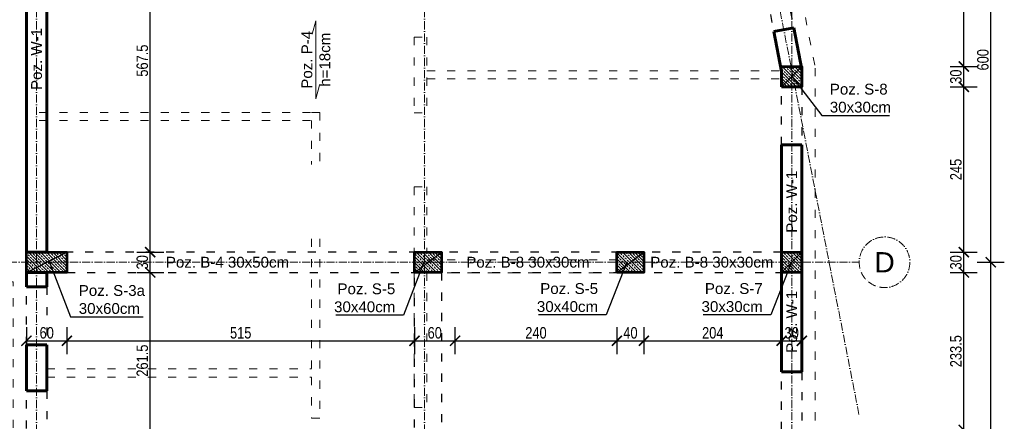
# Model space of a CAD drawing. Header units: inches. Extents: x 201967 to 338763, y -32705 to 30884.
# Tile 136 of 236: x 320946 to 322406, y 3855 to 4450. Entities that reach past the tile are written whole.
import ezdxf
from ezdxf.enums import TextEntityAlignment as Align

# ---------------------------------------------------------------- set-up
doc = ezdxf.new("R2010")
doc.units = ezdxf.units.IN
doc.header["$MEASUREMENT"] = 0
doc.linetypes.add('ACAD_ISO03W100', pattern=[30, 12, -18])
doc.linetypes.add('ACAD_ISO10W100', pattern=[18, 12, -3, 0, -3])
for name, color, linetype, lineweight in [('!!!WIDOKOWA CIENKA 0.15', 8, 'Continuous', 15), ('01 a1 KONSTRUKCJA żelebet', 200, 'Continuous', 53), ('01 b KONSTRUKCJA belki', 92, 'ACAD_ISO03W100', 30), ('01h1 KONSTRUKCJA pozycje stropy', 253, 'Continuous', 13), ('01h2 KONSTRUKCJA pozycje belki', 254, 'Continuous', 13), ('01h3 KONSTRUKCJA pozycje słupy', 252, 'Continuous', 13), ('02 b ściany dziłowe cienkie', 6, 'ACAD_ISO03W100', 13), ('11 OSIE ściany', 2, 'ACAD_ISO10W100', 5), ('90 WYMIAR', 155, 'Continuous', 9), ('_proj_SCHODY', 2, 'Continuous', 9), ('MURY konstrukcyjne', 70, 'Continuous', 60)]:
    doc.layers.add(name, color=color, linetype=linetype, lineweight=lineweight)
doc.styles.add('100 arial', font='arial.ttf', dxfattribs={"width": 0.8, "height": 17})
doc.styles.add('arialcce', font='arial.ttf')
doc.styles.add('OPIS', font='arial.ttf')
doc.styles.add('RomanS', font='romans.shx')
doc.dimstyles.new('100', dxfattribs={"dimscale": 10, "dimtxt": 17, "dimasz": 1.5, "dimexe": 2, "dimexo": 2, "dimgap": 0.3, "dimtad": 1, "dimdec": 1, "dimrnd": 0.5, "dimdsep": 46, "dimtxsty": '100 arial', "dimblk": 'ARCHTICK', "dimcen": 10, "dimclrd": 256, "dimclre": 256, "dimclrt": 256, "dimadec": 0, "dimazin": 0, "dimtfac": 1, "dimtdec": 1, "dimtix": 1, "dimtmove": 1, "dimatfit": 3, "dimfxl": 2, "dimfxlon": 1, "dimtolj": 1, "dimarcsym": 0})
doc.dimstyles.new('DIM100txt12', dxfattribs={"dimtxt": 12, "dimasz": 1.05, "dimexe": 0, "dimexo": 8, "dimgap": 4, "dimtad": 1, "dimdec": 7, "dimrnd": 0.5, "dimdsep": 46, "dimtxsty": 'RomanS', "dimblk1": 'DIM', "dimblk2": 'DIM', "dimsah": 1, "dimcen": 0.09, "dimse1": 1, "dimse2": 1, "dimclrt": 256, "dimadec": 1, "dimazin": 0, "dimtfac": 1, "dimtdec": 7, "dimtix": 1, "dimtofl": 0, "dimtmove": 2, "dimatfit": 3, "dimfxl": 1, "dimtolj": 1, "dimtzin": 0, "dimarcsym": 0})
pattern_1 = [(45, (0, -25), (-4.490128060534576, 4.490128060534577), []), (45, (4.490130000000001, -25), (-4.490128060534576, 4.490128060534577), [3.175, -1.5875])]

# ---------------------------------------------------------------- blocks, each defined once
blk = doc.blocks.new('1 osie 2 część BPPZ')
at = {"layer": '11 OSIE ściany'}
for p, q in [((0, -2740), (0, 100)), ((575, -2740), (575, 100)), ((803.0808856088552, 100), (1219, -2027.504016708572)), ((1119, -2740), (1119, 100)), ((-95.33901275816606, -1800), (1219, -1800))]:
    blk.add_line(p, q, dxfattribs=at)
blk.add_circle((1256.5, -1800), 37.5, dxfattribs=at)
at = {"layer": '11 OSIE ściany', "style": 'arialcce'}
blk.add_text('D', height=30, dxfattribs=at).set_placement((1256.5, -1800), align=Align.MIDDLE_CENTER)
blk = doc.blocks.new('*U1122')
at = {"lineweight": 5, "ltscale": 0.25}
h = blk.add_hatch(dxfattribs=at)
h.set_pattern_fill('ANSI33', color=5, style=0)
h.set_pattern_definition(pattern_1)
h.paths.add_polyline_path([(0, 0), (-7.105427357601e-16, -30), (40, -30), (40, 0)])
blk.add_lwpolyline([(0, 0), (-7.105427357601e-16, -30), (40, -30), (40, 0)], close=True)
at = {"layer": 'Defpoints'}
blk.add_line((0, 0), (40, -30), dxfattribs=at)
blk = doc.blocks.new('*U1148')
at = {"lineweight": 5, "ltscale": 0.25}
h = blk.add_hatch(dxfattribs=at)
h.set_pattern_fill('ANSI33', color=5, style=0)
h.set_pattern_definition(pattern_1)
h.paths.add_polyline_path([(0, 0), (-7.105427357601e-16, -30), (60, -30), (60, 0)])
blk.add_lwpolyline([(0, 0), (-7.105427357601e-16, -30), (60, -30), (60, 0)], close=True)
at = {"layer": 'Defpoints'}
blk.add_line((0, 0), (60, -30), dxfattribs=at)
blk = doc.blocks.new('*U1121')
at = {"lineweight": 5, "ltscale": 0.25}
h = blk.add_hatch(dxfattribs=at)
h.set_pattern_fill('ANSI33', color=5, style=0)
h.set_pattern_definition(pattern_1)
h.paths.add_polyline_path([(0, 0), (-7.105427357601e-16, -30), (30, -30), (30, 0)])
blk.add_lwpolyline([(0, 0), (-7.105427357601e-16, -30), (30, -30), (30, 0)], close=True)
at = {"layer": 'Defpoints'}
blk.add_line((0, 0), (30, -30), dxfattribs=at)
blk = doc.blocks.new('1 słupy parter rozbudowa 2 częśc')
at = {"layer": '01 b KONSTRUKCJA belki'}
for points in [[(44.99999999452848, -1815.003734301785), (1104, -1815.003734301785), (1104, -1785.003734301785), (44.99999999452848, -1785.003734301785)], [(600, -2615), (560, -2615), (560, -1815.003734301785), (600, -1815.003734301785)]]:
    blk.add_lwpolyline(points, close=True, dxfattribs=at)
at = {"layer": '01 a1 KONSTRUKCJA żelebet', "xscale": -1, "rotation": 180}
for name, p in [('*U1121', (1104, -1540)), ('*U1148', (-15.00000000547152, -1815.003734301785)), ('*U1122', (560, -1815.003734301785)), ('*U1122', (860, -1815.003734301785)), ('*U1121', (1104, -1815))]:
    blk.add_blockref(name, p, dxfattribs=at)
blk = doc.blocks.new('DIM')
for p, q in [((7.275957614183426e-12, -13.00000000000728), (7.275957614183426e-12, 12.99999999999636)), ((8.000000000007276, -7.275957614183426e-12), (-7.999999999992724, -7.275957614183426e-12))]:
    blk.add_line(p, q)
at = {"const_width": 1.714285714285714}
blk.add_lwpolyline([(5.714285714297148, 5.714285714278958), (-5.71428571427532, -5.71428571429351)], dxfattribs=at)
blk = doc.blocks.new('_ARCHTICK')
at = {"color": 0, "linetype": 'ByBlock', "const_width": 0.15}
blk.add_lwpolyline([(-0.5, -0.5), (0.5, 0.5)], dxfattribs=at)
blk = doc.blocks.new('*D1733')
at = {"layer": '90 WYMIAR', "lineweight": -2, "transparency": 16777216}
for p, q in [((322365.5205435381, 4090.869279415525), (322405.5205435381, 4090.869279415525)), ((322385.5205435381, 3250.869279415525), (322385.5205435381, 4090.869279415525)), ((322365.5205435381, 3250.869279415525), (322405.5205435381, 3250.869279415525))]:
    blk.add_line(p, q, dxfattribs=at)
at = {"layer": 'Defpoints', "color": 0, "transparency": 16777216}
for p in [(322190.5205435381, 4090.869279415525), (322385.5205435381, 4090.869279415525), (322190.5205435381, 3250.869279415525)]:
    blk.add_point(p, dxfattribs=at)
at = {"layer": '90 WYMIAR', "lineweight": -2, "transparency": 16777216, "xscale": 15, "yscale": 15, "zscale": 15}
for p, rotation in [((322385.5205435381, 4090.869279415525), 90), ((322385.5205435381, 3250.869279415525), 270)]:
    blk.add_blockref('_ARCHTICK', p, dxfattribs=dict(at, rotation=rotation))
at = {"layer": '90 WYMIAR', "transparency": 16777216, "insert": (322373.8408027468, 3670.869279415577), "char_height": 17, "attachment_point": 5, "rotation": 90, "style": '100 arial'}
blk.add_mtext('\\A1;840', dxfattribs=at)
blk = doc.blocks.new('*D1734')
at = {"layer": '90 WYMIAR', "lineweight": -2, "transparency": 16777216}
for p, q in [((322365.5205435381, 4690.869279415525), (322405.5205435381, 4690.869279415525)), ((322385.5205435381, 4090.869279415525), (322385.5205435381, 4690.869279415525)), ((322365.5205435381, 4090.869279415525), (322405.5205435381, 4090.869279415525))]:
    blk.add_line(p, q, dxfattribs=at)
at = {"layer": 'Defpoints', "color": 0, "transparency": 16777216}
for p in [(322190.5205435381, 4690.869279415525), (322385.5205435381, 4690.869279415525), (322190.5205435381, 4090.869279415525)]:
    blk.add_point(p, dxfattribs=at)
at = {"layer": '90 WYMIAR', "lineweight": -2, "transparency": 16777216, "xscale": 15, "yscale": 15, "zscale": 15}
for p, rotation in [((322385.5205435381, 4690.869279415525), 90), ((322385.5205435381, 4090.869279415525), 270)]:
    blk.add_blockref('_ARCHTICK', p, dxfattribs=dict(at, rotation=rotation))
at = {"layer": '90 WYMIAR', "transparency": 16777216, "insert": (322373.8408027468, 4390.869279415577), "char_height": 17, "attachment_point": 5, "rotation": 90, "style": '100 arial'}
blk.add_mtext('\\A1;600', dxfattribs=at)
blk = doc.blocks.new('*D1750')
at = {"layer": '90 WYMIAR', "lineweight": -2, "transparency": 16777216}
for p, q in [((322325.5205435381, 4075.869279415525), (322365.5205435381, 4075.869279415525)), ((322345.5205435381, 3842.436181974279), (322345.5205435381, 4075.869279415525)), ((322325.5205435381, 3842.436181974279), (322365.5205435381, 3842.436181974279))]:
    blk.add_line(p, q, dxfattribs=at)
at = {"layer": 'Defpoints', "color": 0, "transparency": 16777216}
for p in [(322090.5205435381, 4075.869279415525), (322345.5205435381, 4075.869279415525), (322090.5205435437, 3842.436181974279)]:
    blk.add_point(p, dxfattribs=at)
at = {"layer": '90 WYMIAR', "lineweight": -2, "transparency": 16777216, "xscale": 15, "yscale": 15, "zscale": 15}
for p, rotation in [((322345.5205435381, 4075.869279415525), 90), ((322345.5205435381, 3842.436181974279), 270)]:
    blk.add_blockref('_ARCHTICK', p, dxfattribs=dict(at, rotation=rotation))
at = {"layer": '90 WYMIAR', "transparency": 16777216, "insert": (322333.8350046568, 3959.152730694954), "char_height": 17, "attachment_point": 5, "rotation": 90, "style": '100 arial'}
blk.add_mtext('\\A1;233.5', dxfattribs=at)
blk = doc.blocks.new('*D1751')
at = {"layer": '90 WYMIAR', "lineweight": -2, "transparency": 16777216}
for p, q in [((322325.5205435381, 4105.869279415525), (322365.5205435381, 4105.869279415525)), ((322345.5205435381, 4075.869279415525), (322345.5205435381, 4105.869279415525)), ((322325.5205435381, 4075.869279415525), (322365.5205435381, 4075.869279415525))]:
    blk.add_line(p, q, dxfattribs=at)
at = {"layer": 'Defpoints', "color": 0, "transparency": 16777216}
for p in [(322090.5205435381, 4105.869279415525), (322345.5205435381, 4105.869279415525), (322090.5205435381, 4075.869279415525)]:
    blk.add_point(p, dxfattribs=at)
at = {"layer": '90 WYMIAR', "lineweight": -2, "transparency": 16777216, "xscale": 15, "yscale": 15, "zscale": 15}
for p, rotation in [((322345.5205435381, 4105.869279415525), 90), ((322345.5205435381, 4075.869279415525), 270)]:
    blk.add_blockref('_ARCHTICK', p, dxfattribs=dict(at, rotation=rotation))
at = {"layer": '90 WYMIAR', "transparency": 16777216, "insert": (322333.8350046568, 4090.869279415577), "char_height": 17, "attachment_point": 5, "rotation": 90, "style": '100 arial'}
blk.add_mtext('\\A1;30', dxfattribs=at)
blk = doc.blocks.new('*D1752')
at = {"layer": '90 WYMIAR', "lineweight": -2, "transparency": 16777216}
for p, q in [((322325.5205435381, 4350.869279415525), (322365.5205435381, 4350.869279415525)), ((322345.5205435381, 4105.869279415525), (322345.5205435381, 4350.869279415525)), ((322325.5205435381, 4105.869279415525), (322365.5205435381, 4105.869279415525))]:
    blk.add_line(p, q, dxfattribs=at)
at = {"layer": 'Defpoints', "color": 0, "transparency": 16777216}
for p in [(322090.5205435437, 4350.869279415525), (322345.5205435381, 4350.869279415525), (322090.5205435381, 4105.869279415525)]:
    blk.add_point(p, dxfattribs=at)
at = {"layer": '90 WYMIAR', "lineweight": -2, "transparency": 16777216, "xscale": 15, "yscale": 15, "zscale": 15}
for p, rotation in [((322345.5205435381, 4350.869279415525), 90), ((322345.5205435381, 4105.869279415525), 270)]:
    blk.add_blockref('_ARCHTICK', p, dxfattribs=dict(at, rotation=rotation))
at = {"layer": '90 WYMIAR', "transparency": 16777216, "insert": (322333.8408027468, 4228.369279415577), "char_height": 17, "attachment_point": 5, "rotation": 90, "style": '100 arial'}
blk.add_mtext('\\A1;245', dxfattribs=at)
blk = doc.blocks.new('*D1753')
at = {"layer": '90 WYMIAR', "lineweight": -2, "transparency": 16777216}
for p, q in [((322325.5205435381, 4380.869279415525), (322365.5205435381, 4380.869279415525)), ((322345.5205435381, 4350.869279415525), (322345.5205435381, 4380.869279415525)), ((322325.5205435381, 4350.869279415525), (322365.5205435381, 4350.869279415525))]:
    blk.add_line(p, q, dxfattribs=at)
at = {"layer": 'Defpoints', "color": 0, "transparency": 16777216}
for p in [(322090.5205435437, 4380.869279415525), (322345.5205435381, 4380.869279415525), (322090.5205435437, 4350.869279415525)]:
    blk.add_point(p, dxfattribs=at)
at = {"layer": '90 WYMIAR', "lineweight": -2, "transparency": 16777216, "xscale": 15, "yscale": 15, "zscale": 15}
for p, rotation in [((322345.5205435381, 4380.869279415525), 90), ((322345.5205435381, 4350.869279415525), 270)]:
    blk.add_blockref('_ARCHTICK', p, dxfattribs=dict(at, rotation=rotation))
at = {"layer": '90 WYMIAR', "transparency": 16777216, "insert": (322333.8350046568, 4365.869279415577), "char_height": 17, "attachment_point": 5, "rotation": 90, "style": '100 arial'}
blk.add_mtext('\\A1;30', dxfattribs=at)
blk = doc.blocks.new('*D1754')
at = {"layer": '90 WYMIAR', "lineweight": -2, "transparency": 16777216}
for p, q in [((322325.5205435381, 4673.369279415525), (322365.5205435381, 4673.369279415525)), ((322345.5205435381, 4380.869279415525), (322345.5205435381, 4673.369279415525)), ((322325.5205435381, 4380.869279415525), (322365.5205435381, 4380.869279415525))]:
    blk.add_line(p, q, dxfattribs=at)
at = {"layer": 'Defpoints', "color": 0, "transparency": 16777216}
for p in [(322032.1677739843, 4673.369279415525), (322345.5205435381, 4673.369279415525), (322090.5205435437, 4380.869279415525)]:
    blk.add_point(p, dxfattribs=at)
at = {"layer": '90 WYMIAR', "lineweight": -2, "transparency": 16777216, "xscale": 15, "yscale": 15, "zscale": 15}
for p, rotation in [((322345.5205435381, 4673.369279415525), 90), ((322345.5205435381, 4380.869279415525), 270)]:
    blk.add_blockref('_ARCHTICK', p, dxfattribs=dict(at, rotation=rotation))
at = {"layer": '90 WYMIAR', "transparency": 16777216, "insert": (322333.8408027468, 4527.119279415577), "char_height": 17, "attachment_point": 5, "rotation": 90, "style": '100 arial'}
blk.add_mtext('\\A1;292.5', dxfattribs=at)
blk = doc.blocks.new('*D1896')
at = {"layer": '90 WYMIAR', "lineweight": -2, "transparency": 16777216}
for p, q in [((321119.9158954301, 4075.865545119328), (321159.9158954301, 4075.865545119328)), ((321139.9158954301, 3814.470247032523), (321139.9158954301, 4075.865545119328)), ((321119.9158954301, 3814.470247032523), (321159.9158954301, 3814.470247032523))]:
    blk.add_line(p, q, dxfattribs=at)
at = {"layer": 'Defpoints', "color": 0, "transparency": 16777216}
for p in [(320956.5205435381, 4075.865545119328), (321139.9158954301, 4075.865545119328), (320971.5205435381, 3814.470247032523)]:
    blk.add_point(p, dxfattribs=at)
at = {"layer": '90 WYMIAR', "lineweight": -2, "transparency": 16777216, "xscale": 15, "yscale": 15, "zscale": 15}
for p, rotation in [((321139.9158954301, 4075.865545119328), 90), ((321139.9158954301, 3814.470247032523), 270)]:
    blk.add_blockref('_ARCHTICK', p, dxfattribs=dict(at, rotation=rotation))
at = {"layer": '90 WYMIAR', "transparency": 16777216, "insert": (321128.2361546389, 3945.167896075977), "char_height": 17, "attachment_point": 5, "rotation": 90, "style": '100 arial'}
blk.add_mtext('\\A1;261.5', dxfattribs=at)
blk = doc.blocks.new('*D1897')
at = {"layer": '90 WYMIAR', "lineweight": -2, "transparency": 16777216}
for p, q in [((321119.9158954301, 4105.865545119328), (321159.9158954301, 4105.865545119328)), ((321139.9158954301, 4075.865545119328), (321139.9158954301, 4105.865545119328)), ((321119.9158954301, 4075.865545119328), (321159.9158954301, 4075.865545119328))]:
    blk.add_line(p, q, dxfattribs=at)
at = {"layer": 'Defpoints', "color": 0, "transparency": 16777216}
for p in [(320956.5205435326, 4105.865545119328), (321139.9158954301, 4105.865545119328), (320956.5205435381, 4075.865545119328)]:
    blk.add_point(p, dxfattribs=at)
at = {"layer": '90 WYMIAR', "lineweight": -2, "transparency": 16777216, "xscale": 15, "yscale": 15, "zscale": 15}
for p, rotation in [((321139.9158954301, 4105.865545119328), 90), ((321139.9158954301, 4075.865545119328), 270)]:
    blk.add_blockref('_ARCHTICK', p, dxfattribs=dict(at, rotation=rotation))
at = {"layer": '90 WYMIAR', "transparency": 16777216, "insert": (321128.2303565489, 4090.865545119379), "char_height": 17, "attachment_point": 5, "rotation": 90, "style": '100 arial'}
blk.add_mtext('\\A1;30', dxfattribs=at)
blk = doc.blocks.new('*D1898')
at = {"layer": '90 WYMIAR', "lineweight": -2, "transparency": 16777216}
for p, q in [((321119.9158954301, 4673.369279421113), (321159.9158954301, 4673.369279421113)), ((321139.9158954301, 4105.865545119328), (321139.9158954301, 4673.369279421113)), ((321119.9158954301, 4105.865545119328), (321159.9158954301, 4105.865545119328))]:
    blk.add_line(p, q, dxfattribs=at)
at = {"layer": 'Defpoints', "color": 0, "transparency": 16777216}
for p in [(321016.5205435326, 4673.369279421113), (321139.9158954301, 4673.369279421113), (320956.5205435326, 4105.865545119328)]:
    blk.add_point(p, dxfattribs=at)
at = {"layer": '90 WYMIAR', "lineweight": -2, "transparency": 16777216, "xscale": 15, "yscale": 15, "zscale": 15}
for p, rotation in [((321139.9158954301, 4673.369279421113), 90), ((321139.9158954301, 4105.865545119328), 270)]:
    blk.add_blockref('_ARCHTICK', p, dxfattribs=dict(at, rotation=rotation))
at = {"layer": '90 WYMIAR', "transparency": 16777216, "insert": (321128.2361546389, 4389.617412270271), "char_height": 17, "attachment_point": 5, "rotation": 90, "style": '100 arial'}
blk.add_mtext('\\A1;567.5', dxfattribs=at)
blk = doc.blocks.new('*D1904')
at = {"layer": '90 WYMIAR', "lineweight": -2, "transparency": 16777216}
for p, q in [((320956.5205435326, 3994.58919075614), (320956.5205435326, 3954.58919075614)), ((321016.5205435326, 3994.58919075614), (321016.5205435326, 3954.58919075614)), ((320956.5205435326, 3974.58919075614), (321016.5205435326, 3974.58919075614))]:
    blk.add_line(p, q, dxfattribs=at)
at = {"layer": 'Defpoints', "color": 0, "transparency": 16777216}
for p in [(320956.5205435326, 4075.865545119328), (321016.5205435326, 4075.865545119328), (321016.5205435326, 3974.58919075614)]:
    blk.add_point(p, dxfattribs=at)
at = {"layer": '90 WYMIAR', "lineweight": -2, "transparency": 16777216, "xscale": 15, "yscale": 15, "zscale": 15, "rotation": 180}
blk.add_blockref('_ARCHTICK', (320956.5205435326, 3974.58919075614), dxfattribs=at)
at = {"layer": '90 WYMIAR', "lineweight": -2, "transparency": 16777216, "xscale": 15, "yscale": 15, "zscale": 15}
blk.add_blockref('_ARCHTICK', (321016.5205435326, 3974.58919075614), dxfattribs=at)
at = {"layer": '90 WYMIAR', "transparency": 16777216, "insert": (320986.5205435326, 3986.268931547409), "char_height": 17, "attachment_point": 5, "style": '100 arial'}
blk.add_mtext('\\A1;60', dxfattribs=at)
blk = doc.blocks.new('*D1905')
at = {"layer": '90 WYMIAR', "lineweight": -2, "transparency": 16777216}
for p, q in [((321016.5205435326, 3994.58919075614), (321016.5205435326, 3954.58919075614)), ((321531.5243800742, 3994.58919075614), (321531.5243800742, 3954.58919075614)), ((321016.5205435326, 3974.58919075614), (321531.5243800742, 3974.58919075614))]:
    blk.add_line(p, q, dxfattribs=at)
at = {"layer": 'Defpoints', "color": 0, "transparency": 16777216}
for p in [(321016.5205435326, 4075.865545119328), (321531.5243800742, 4075.867463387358), (321531.5243800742, 3974.58919075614)]:
    blk.add_point(p, dxfattribs=at)
at = {"layer": '90 WYMIAR', "lineweight": -2, "transparency": 16777216, "xscale": 15, "yscale": 15, "zscale": 15, "rotation": 180}
blk.add_blockref('_ARCHTICK', (321016.5205435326, 3974.58919075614), dxfattribs=at)
at = {"layer": '90 WYMIAR', "lineweight": -2, "transparency": 16777216, "xscale": 15, "yscale": 15, "zscale": 15}
blk.add_blockref('_ARCHTICK', (321531.5243800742, 3974.58919075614), dxfattribs=at)
at = {"layer": '90 WYMIAR', "transparency": 16777216, "insert": (321274.0224618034, 3986.268931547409), "char_height": 17, "attachment_point": 5, "style": '100 arial'}
blk.add_mtext('\\A1;515', dxfattribs=at)
blk = doc.blocks.new('*D1906')
at = {"layer": '90 WYMIAR', "lineweight": -2, "transparency": 16777216}
for p, q in [((321531.5243800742, 3994.58919075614), (321531.5243800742, 3954.58919075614)), ((321591.5205435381, 3994.58919075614), (321591.5205435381, 3954.58919075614)), ((321531.5243800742, 3974.58919075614), (321591.5205435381, 3974.58919075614))]:
    blk.add_line(p, q, dxfattribs=at)
at = {"layer": 'Defpoints', "color": 0, "transparency": 16777216}
for p in [(321531.5243800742, 4075.867463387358), (321591.5205435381, 4075.865545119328), (321591.5205435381, 3974.58919075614)]:
    blk.add_point(p, dxfattribs=at)
at = {"layer": '90 WYMIAR', "lineweight": -2, "transparency": 16777216, "xscale": 15, "yscale": 15, "zscale": 15, "rotation": 180}
blk.add_blockref('_ARCHTICK', (321531.5243800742, 3974.58919075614), dxfattribs=at)
at = {"layer": '90 WYMIAR', "lineweight": -2, "transparency": 16777216, "xscale": 15, "yscale": 15, "zscale": 15}
blk.add_blockref('_ARCHTICK', (321591.5205435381, 3974.58919075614), dxfattribs=at)
at = {"layer": '90 WYMIAR', "transparency": 16777216, "insert": (321561.5224618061, 3986.268931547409), "char_height": 17, "attachment_point": 5, "style": '100 arial'}
blk.add_mtext('\\A1;60', dxfattribs=at)
blk = doc.blocks.new('*D1907')
at = {"layer": '90 WYMIAR', "lineweight": -2, "transparency": 16777216}
for p, q in [((321591.5205435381, 3994.58919075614), (321591.5205435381, 3954.58919075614)), ((321831.5205435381, 3994.58919075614), (321831.5205435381, 3954.58919075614)), ((321591.5205435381, 3974.58919075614), (321831.5205435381, 3974.58919075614))]:
    blk.add_line(p, q, dxfattribs=at)
at = {"layer": 'Defpoints', "color": 0, "transparency": 16777216}
for p in [(321591.5205435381, 4075.865545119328), (321831.5205435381, 4075.866405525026), (321831.5205435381, 3974.58919075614)]:
    blk.add_point(p, dxfattribs=at)
at = {"layer": '90 WYMIAR', "lineweight": -2, "transparency": 16777216, "xscale": 15, "yscale": 15, "zscale": 15, "rotation": 180}
blk.add_blockref('_ARCHTICK', (321591.5205435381, 3974.58919075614), dxfattribs=at)
at = {"layer": '90 WYMIAR', "lineweight": -2, "transparency": 16777216, "xscale": 15, "yscale": 15, "zscale": 15}
blk.add_blockref('_ARCHTICK', (321831.5205435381, 3974.58919075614), dxfattribs=at)
at = {"layer": '90 WYMIAR', "transparency": 16777216, "insert": (321711.5205435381, 3986.268931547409), "char_height": 17, "attachment_point": 5, "style": '100 arial'}
blk.add_mtext('\\A1;240', dxfattribs=at)
blk = doc.blocks.new('*D1908')
at = {"layer": '90 WYMIAR', "lineweight": -2, "transparency": 16777216}
for p, q in [((321831.5205435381, 3994.58919075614), (321831.5205435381, 3954.58919075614)), ((321871.5205435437, 3994.58919075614), (321871.5205435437, 3954.58919075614)), ((321831.5205435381, 3974.58919075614), (321871.5205435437, 3974.58919075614))]:
    blk.add_line(p, q, dxfattribs=at)
at = {"layer": 'Defpoints', "color": 0, "transparency": 16777216}
for p in [(321831.5205435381, 4075.866405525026), (321871.5205435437, 4075.866193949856), (321871.5205435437, 3974.58919075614)]:
    blk.add_point(p, dxfattribs=at)
at = {"layer": '90 WYMIAR', "lineweight": -2, "transparency": 16777216, "xscale": 15, "yscale": 15, "zscale": 15, "rotation": 180}
blk.add_blockref('_ARCHTICK', (321831.5205435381, 3974.58919075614), dxfattribs=at)
at = {"layer": '90 WYMIAR', "lineweight": -2, "transparency": 16777216, "xscale": 15, "yscale": 15, "zscale": 15}
blk.add_blockref('_ARCHTICK', (321871.5205435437, 3974.58919075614), dxfattribs=at)
at = {"layer": '90 WYMIAR', "transparency": 16777216, "insert": (321851.5205435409, 3986.268931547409), "char_height": 17, "attachment_point": 5, "style": '100 arial'}
blk.add_mtext('\\A1;40', dxfattribs=at)
blk = doc.blocks.new('*D1909')
at = {"layer": '90 WYMIAR', "lineweight": -2, "transparency": 16777216}
for p, q in [((321871.5205435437, 3994.58919075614), (321871.5205435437, 3954.58919075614)), ((322075.5205435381, 3994.58919075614), (322075.5205435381, 3954.58919075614)), ((321871.5205435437, 3974.58919075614), (322075.5205435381, 3974.58919075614))]:
    blk.add_line(p, q, dxfattribs=at)
at = {"layer": 'Defpoints', "color": 0, "transparency": 16777216}
for p in [(321871.5205435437, 4075.866193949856), (322075.5205435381, 4075.865545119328), (322075.5205435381, 3974.58919075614)]:
    blk.add_point(p, dxfattribs=at)
at = {"layer": '90 WYMIAR', "lineweight": -2, "transparency": 16777216, "xscale": 15, "yscale": 15, "zscale": 15, "rotation": 180}
blk.add_blockref('_ARCHTICK', (321871.5205435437, 3974.58919075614), dxfattribs=at)
at = {"layer": '90 WYMIAR', "lineweight": -2, "transparency": 16777216, "xscale": 15, "yscale": 15, "zscale": 15}
blk.add_blockref('_ARCHTICK', (322075.5205435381, 3974.58919075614), dxfattribs=at)
at = {"layer": '90 WYMIAR', "transparency": 16777216, "insert": (321973.5205435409, 3986.268931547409), "char_height": 17, "attachment_point": 5, "style": '100 arial'}
blk.add_mtext('\\A1;204', dxfattribs=at)
blk = doc.blocks.new('*D1910')
at = {"layer": '90 WYMIAR', "lineweight": -2, "transparency": 16777216}
for p, q in [((322075.5205435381, 3994.58919075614), (322075.5205435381, 3954.58919075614)), ((322105.5205435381, 3994.58919075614), (322105.5205435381, 3954.58919075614)), ((322075.5205435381, 3974.58919075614), (322105.5205435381, 3974.58919075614))]:
    blk.add_line(p, q, dxfattribs=at)
at = {"layer": 'Defpoints', "color": 0, "transparency": 16777216}
for p in [(322075.5205435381, 4075.865545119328), (322105.5205435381, 4075.869279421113), (322105.5205435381, 3974.58919075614)]:
    blk.add_point(p, dxfattribs=at)
at = {"layer": '90 WYMIAR', "lineweight": -2, "transparency": 16777216, "xscale": 15, "yscale": 15, "zscale": 15, "rotation": 180}
blk.add_blockref('_ARCHTICK', (322075.5205435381, 3974.58919075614), dxfattribs=at)
at = {"layer": '90 WYMIAR', "lineweight": -2, "transparency": 16777216, "xscale": 15, "yscale": 15, "zscale": 15}
blk.add_blockref('_ARCHTICK', (322105.5205435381, 3974.58919075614), dxfattribs=at)
at = {"layer": '90 WYMIAR', "transparency": 16777216, "insert": (322090.5205435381, 3986.27472963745), "char_height": 17, "attachment_point": 5, "style": '100 arial'}
blk.add_mtext('\\A1;30', dxfattribs=at)

msp = doc.modelspace()

# ---------------------------------------------------------------- linework, layer by layer
at = {"layer": '!!!WIDOKOWA CIENKA 0.15', "color": 7, "linetype": 'ACAD_ISO03W100'}
msp.add_line((321550.0317232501, 4075.470247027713), (321831.7553951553, 4075.470247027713), dxfattribs=at)
at = {"layer": '01 b KONSTRUKCJA belki'}
for p, q in [((322047.451839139, 4517.008150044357), (322063.9521641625, 4432.605903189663)), ((322076.8944833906, 4522.76407737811), (322093.394808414, 4438.361830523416))]:
    msp.add_line(p, q, dxfattribs=at)
for points in [[(322105.5205433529, 4264.869279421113), (322075.5205435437, 4264.869279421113), (322075.5205435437, 4350.869279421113), (322105.5205433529, 4350.869279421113)], [(320986.5205433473, 3968.470247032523), (320956.5205435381, 3968.470247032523), (320956.5205435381, 4054.470247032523), (320986.5205433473, 4054.470247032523)], [(322105.5205432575, 3842.436181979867), (322075.5205434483, 3842.436181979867), (322075.5205434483, 3928.436181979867), (322105.5205432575, 3928.436181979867)], [(320986.5205433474, 3814.470247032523), (320956.5205435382, 3814.470247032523), (320956.5205435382, 3900.470247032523), (320986.5205433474, 3900.470247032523)]]:
    msp.add_lwpolyline(points, close=True, dxfattribs=at)
at = {"layer": '01h1 KONSTRUKCJA pozycje stropy'}
msp.add_lwpolyline([(321390.8664546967, 4353.199443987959), (321385.4367992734, 4333.03980725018), (321385.4367992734, 4448.776371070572), (321380.00714385, 4428.616734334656)], dxfattribs=at)
at = {"layer": '02 b ściany dziłowe cienkie'}
for p, q in [((321531.0259150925, 4424.444469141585), (321531.0277791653, 4312.444469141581)), ((321531.0259150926, 4424.444469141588), (321550.0259150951, 4424.444469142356)), ((321550.0259150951, 4424.444469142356), (321550.0277791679, 4312.444469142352)), ((321550.0267472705, 4374.444469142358), (322075.3225077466, 4374.444469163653)), ((321550.0269469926, 4362.444469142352), (322075.3225077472, 4362.444469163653)), ((320975.5206288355, 4312.87677972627), (321379.0277719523, 4312.876580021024)), ((321379.0277719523, 4312.876580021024), (321391.0277719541, 4312.876580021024)), ((321391.0277719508, 4312.876779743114), (321391.0290582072, 4235.594004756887)), ((321531.0277791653, 4312.444469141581), (321550.0277791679, 4312.444469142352)), ((320975.5206288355, 4300.87677972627), (321379.0279716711, 4300.876779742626)), ((321379.0277719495, 4300.876779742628), (321379.0290582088, 4235.593805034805)), ((321531.0277791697, 4202.444469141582), (321550.0296099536, 4202.444469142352)), ((321531.0296099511, 4202.444469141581), (321531.0312239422, 4105.470247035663)), ((321550.0296099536, 4202.444469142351), (321550.0312239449, 4105.470247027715)), ((321379.0308889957, 4125.593731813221), (321379.0308890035, 3932.870247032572)), ((321391.0308889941, 4125.593931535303), (321391.0353126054, 3859.807919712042)), ((321550.0314070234, 4094.470247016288), (321831.7548825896, 4094.470247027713)), ((321531.0317232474, 4075.470247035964), (321531.0350471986, 3875.755646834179)), ((321550.0317232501, 4075.470247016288), (321831.7548825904, 4075.470247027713)), ((321550.0317232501, 4075.470247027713), (321550.0350472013, 3875.755646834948)), ((320986.5259258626, 3932.87024701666), (321379.0308890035, 3932.870247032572)), ((320986.5259258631, 3920.87024701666), (321379.0342963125, 3920.870247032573)), ((321379.0342963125, 3920.870247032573), (321379.0353126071, 3859.80771998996)), ((321531.0350471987, 3875.755646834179), (321550.0397858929, 3875.755646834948)), ((321379.0353126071, 3859.80771998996), (321391.0353126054, 3859.807919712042))]:
    msp.add_line(p, q, dxfattribs=at)
at = {"layer": '_proj_SCHODY', "color": 2, "linetype": 'ACAD_ISO03W100'}
msp.add_lwpolyline([(316934.7382526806, 6155.870188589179), (319269.1205437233, 6155.870188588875), (319269.1205437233, 6636.280783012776), (319999.1205437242, 6658.178021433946), (319999.1205437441, 5925.913607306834), (321822.9710552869, 5925.870247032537), (322125.462138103, 4378.571814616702), (322125.4667548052, 3215.475170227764), (320936.5205435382, 3215.470450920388), (320936.7382526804, 4061.870249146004), (319670.7382526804, 4061.870400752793), (319670.7457617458, 4159.870246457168), (316934.7382526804, 4159.870249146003)], close=True, dxfattribs=at)
at = {"layer": 'MURY konstrukcyjne'}
for p, q in [((322063.9521641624, 4432.605903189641), (322093.3948084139, 4438.361830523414)), ((322093.394808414, 4438.361830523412), (322105.5205433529, 4376.336429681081)), ((322063.9521641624, 4432.605903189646), (322075.5205433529, 4373.431481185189)), ((322075.520543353, 4350.869279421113), (322075.5205433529, 4373.431481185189)), ((322105.5205433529, 4350.869279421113), (322105.5205433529, 4376.336429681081)), ((322075.5205435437, 4350.869279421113), (322105.5205433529, 4350.869279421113)), ((322075.5205433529, 3928.436181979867), (322075.520543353, 4264.869279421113)), ((322075.5205435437, 4264.869279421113), (322105.5205433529, 4264.869279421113)), ((322105.5205433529, 3928.436181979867), (322105.5205433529, 4264.869279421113)), ((320956.5205435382, 4054.470247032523), (320986.5205435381, 4054.470247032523)), ((320956.5205435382, 3968.470247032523), (320986.5205435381, 3968.470247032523)), ((322075.5205435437, 3928.436181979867), (322105.5205433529, 3928.436181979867)), ((320956.5205435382, 3900.470247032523), (320986.5205435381, 3900.470247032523))]:
    msp.add_line(p, q, dxfattribs=at)
msp.add_lwpolyline([(320956.5205435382, 4105.865545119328), (320986.5205435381, 4105.865545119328), (320986.5205435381, 4673.369279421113), (320956.5205435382, 4673.369279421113)], close=True, dxfattribs=at)
for points in [[(320986.5205435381, 4054.470247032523), (320986.5205435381, 4075.865545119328), (320956.5205435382, 4075.865545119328), (320956.5205435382, 4054.470247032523)], [(320956.5205435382, 3968.470247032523), (320956.5205435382, 3900.470247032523)], [(320986.5205435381, 3900.470247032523), (320986.5205435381, 3968.470247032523)]]:
    msp.add_lwpolyline(points, dxfattribs=at)

# ---------------------------------------------------------------- block references
at = {"layer": '01 a1 KONSTRUKCJA żelebet'}
msp.add_blockref('1 słupy parter rozbudowa 2 częśc', (320971.5205435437, 5890.869279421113), dxfattribs=at)
at = {"layer": '11 OSIE ściany'}
msp.add_blockref('1 osie 2 część BPPZ', (320971.5205435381, 5890.869279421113), dxfattribs=at)

# ---------------------------------------------------------------- texts
at = {"layer": '01h1 KONSTRUKCJA pozycje stropy', "insert": (321385.4367992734, 4390.908089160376), "char_height": 16, "attachment_point": 5, "rotation": 90.00000000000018, "style": 'arialcce'}
msp.add_mtext('Poz. P-4\\Ph=18cm', dxfattribs=at)
at = {"layer": '01h2 KONSTRUKCJA pozycje belki', "char_height": 16, "attachment_point": 5, "rotation": 89.99999999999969, "style": 'OPIS'}
for insert in [(320971.5205435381, 4392.11741227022), (322090.5205435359, 4180.570073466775), (322090.5205435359, 4002.645644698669)]:
    msp.add_mtext('Poz. W-1', dxfattribs=dict(at, insert=insert))
at = {"layer": '01h2 KONSTRUKCJA pozycje belki', "char_height": 16, "attachment_point": 5, "style": 'OPIS'}
for s, insert in [('Poz. B-4 30x50cm', (321254.3543377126, 4090.865545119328)), ('Poz. B-8 30x30cm', (321699.5477163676, 4090.865545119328)), ('Poz. B-8 30x30cm', (321972.1428516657, 4090.865545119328))]:
    msp.add_mtext(s, dxfattribs=dict(at, insert=insert))
at = {"layer": '01h3 KONSTRUKCJA pozycje słupy', "char_height": 16, "style": 'OPIS'}
for s, insert, attachment_point in [('Poz. S-8\\P30x30cm', (322146.9525411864, 4333.940500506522), 4), ('Poz. S-3a\\P30x60cm', (321034.0151692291, 4035.630852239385), 4), ('Poz. S-5\\P30x40cm', (321503.0661045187, 4038.1271179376), 6), ('Poz. S-5\\P30x40cm', (321803.554924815, 4038.522416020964), 6), ('Poz. S-7\\P30x30cm', (322047.554924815, 4038.522416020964), 6)]:
    msp.add_mtext(s, dxfattribs=dict(at, insert=insert, attachment_point=attachment_point))

# ---------------------------------------------------------------- dimensions: what is measured, and where the dimension line sits
at = {"layer": '90 WYMIAR'}
for base, p1, p2, picture, middle in [((322385.5205435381, 4690.869279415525), (322190.5205435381, 4090.869279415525), (322190.5205435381, 4690.869279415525), '*D1734', (322373.8408027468, 4390.869279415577)), ((321139.9158954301, 4673.369279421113), (320956.5205435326, 4105.865545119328), (321016.5205435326, 4673.369279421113), '*D1898', (321128.2361546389, 4389.617412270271)), ((322345.5205435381, 4673.369279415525), (322090.5205435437, 4380.869279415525), (322032.1677739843, 4673.369279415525), '*D1754', (322333.8408027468, 4527.119279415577)), ((322345.5205435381, 4380.869279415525), (322090.5205435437, 4350.869279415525), (322090.5205435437, 4380.869279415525), '*D1753', (322333.8350046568, 4365.869279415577)), ((322345.5205435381, 4350.869279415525), (322090.5205435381, 4105.869279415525), (322090.5205435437, 4350.869279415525), '*D1752', (322333.8408027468, 4228.369279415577)), ((321139.9158954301, 4105.865545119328), (320956.5205435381, 4075.865545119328), (320956.5205435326, 4105.865545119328), '*D1897', (321128.2303565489, 4090.865545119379)), ((322345.5205435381, 4105.869279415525), (322090.5205435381, 4075.869279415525), (322090.5205435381, 4105.869279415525), '*D1751', (322333.8350046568, 4090.869279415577)), ((322385.5205435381, 4090.869279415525), (322190.5205435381, 3250.869279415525), (322190.5205435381, 4090.869279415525), '*D1733', (322373.8408027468, 3670.869279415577)), ((321139.9158954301, 4075.865545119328), (320971.5205435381, 3814.470247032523), (320956.5205435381, 4075.865545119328), '*D1896', (321128.2361546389, 3945.167896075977)), ((322345.5205435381, 4075.869279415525), (322090.5205435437, 3842.436181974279), (322090.5205435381, 4075.869279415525), '*D1750', (322333.8350046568, 3959.152730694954))]:
    dim = msp.add_linear_dim(base=base, p1=p1, p2=p2, angle=90, dimstyle='100', dxfattribs=at)
    dim.commit()
    dim.dimension.update_dxf_attribs({"geometry": picture, "text_midpoint": middle})
for base, p1, p2, picture, middle in [((321016.5205435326, 3974.58919075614), (320956.5205435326, 4075.865545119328), (321016.5205435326, 4075.865545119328), '*D1904', (320986.5205435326, 3986.268931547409)), ((321531.5243800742, 3974.58919075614), (321016.5205435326, 4075.865545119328), (321531.5243800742, 4075.867463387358), '*D1905', (321274.0224618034, 3986.268931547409)), ((321591.5205435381, 3974.58919075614), (321531.5243800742, 4075.867463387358), (321591.5205435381, 4075.865545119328), '*D1906', (321561.5224618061, 3986.268931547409)), ((321831.5205435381, 3974.58919075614), (321591.5205435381, 4075.865545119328), (321831.5205435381, 4075.866405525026), '*D1907', (321711.5205435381, 3986.268931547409)), ((321871.5205435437, 3974.58919075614), (321831.5205435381, 4075.866405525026), (321871.5205435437, 4075.866193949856), '*D1908', (321851.5205435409, 3986.268931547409)), ((322075.5205435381, 3974.58919075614), (321871.5205435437, 4075.866193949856), (322075.5205435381, 4075.865545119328), '*D1909', (321973.5205435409, 3986.268931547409)), ((322105.5205435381, 3974.58919075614), (322075.5205435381, 4075.865545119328), (322105.5205435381, 4075.869279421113), '*D1910', (322090.5205435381, 3986.27472963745))]:
    dim = msp.add_linear_dim(base=base, p1=p1, p2=p2, dimstyle='100', dxfattribs=at)
    dim.commit()
    dim.dimension.update_dxf_attribs({"geometry": picture, "text_midpoint": middle})

# ---------------------------------------------------------------- leaders
at = {"layer": '01h3 KONSTRUKCJA pozycje słupy', "annotation_type": 0, "has_hookline": 1}
for points, hookline_direction, text_width in [([(322090.5205435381, 4365.869279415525), (322134.9525411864, 4308.296116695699), (322142.9525411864, 4308.296116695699)], 0, 88.31650750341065), ([(320990.5607302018, 4090.869279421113), (321022.0151692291, 4009.986468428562), (321030.0151692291, 4009.986468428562)], 0, 95.4761255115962), ([(321545.5497731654, 4090.869279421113), (321515.0661045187, 4012.482734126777), (321507.0661045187, 4012.482734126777)], 1, 88.31650750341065), ([(321846.0385934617, 4091.264577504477), (321815.554924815, 4012.878032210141), (321807.554924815, 4012.878032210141)], 1, 88.31650750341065), ([(322090.0385934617, 4091.264577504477), (322059.554924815, 4012.878032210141), (322051.554924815, 4012.878032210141)], 1, 88.31650750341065)]:
    msp.add_leader(points, dimstyle='DIM100txt12', override={"dimasz": 8, "dimgap": 4, "dimtad": 1}, dxfattribs=dict(at, hookline_direction=hookline_direction, text_width=text_width))

doc.saveas('drawing.dxf')
